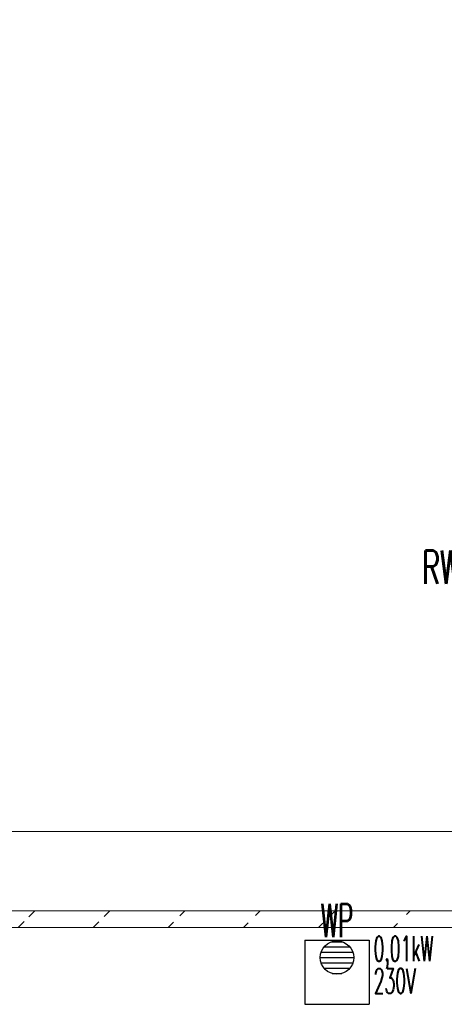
# Model space of a CAD drawing. Header units: millimetres. Extents: x -7955266 to 72030, y -46136 to 9299934.
# Tile 69 of 203: x -5171031 to -5168493, y 6615075 to 6620967. Entities that reach past the tile are written whole.
import ezdxf
from ezdxf.enums import TextEntityAlignment as Align

# ---------------------------------------------------------------- set-up
doc = ezdxf.new("R2010")
doc.units = ezdxf.units.MM
doc.header["$LTSCALE"] = 10
for name, color, linetype, lineweight in [('!XREF', 8, 'Continuous', 5), ('BMS_urzadzenia_nr_obw_magistrala', 140, 'Continuous', 13), ('BMS_urzadzenia_WE_WY', 30, 'Continuous', 20), ('IE_ATRYBUTY_ BLOCK_1', 7, 'Continuous', 25), ('IE_ATRYBUTY_ BLOCK_2', 7, 'Continuous', 18), ('IE_trasy kablowe', 6, 'Continuous', 18), ('IE_urzadzenia', 30, 'Continuous', 25), ('IE_urzadzenia_nr_obw', 94, 'Continuous', 20), ('XREF_E_PRZ24002_rzut dachu$0$0-DACH-ISTN', 8, 'Continuous', 5), ('XREF_E_PRZ24002_rzut dachu$0$DO-HALA-WYMIAR', 8, 'Continuous', 5)]:
    doc.layers.add(name, color=color, linetype=linetype, lineweight=lineweight)
doc.styles.add('ROMANS', font='romans.shx', dxfattribs={"width": 0.8})
doc.styles.add('XREF_E_PRZ24002_rzut dachu$0$CP_ATTR', font='ROMANS.SHX')
doc.styles.add('XREF_E_PRZ24002_rzut dachu$0$ROMANS', font='romans.shx', dxfattribs={"width": 0.8})
doc.dimstyles.new('XREF_E_PRZ24002_rzut dachu$0$STANDARD', dxfattribs={"dimscale": 1.4, "dimtxt": 21, "dimasz": 0.5, "dimexe": 0.2, "dimexo": 0.1, "dimgap": 6, "dimtad": 1, "dimdec": 1, "dimrnd": 0.5, "dimzin": 12, "dimdsep": 46, "dimtxsty": 'XREF_E_PRZ24002_rzut dachu$0$ROMANS', "dimblk1": 'XREF_E_PRZ24002_rzut dachu$0$Q', "dimblk2": 'XREF_E_PRZ24002_rzut dachu$0$Q', "dimsah": 1, "dimcen": 0.5, "dimse1": 1, "dimse2": 1, "dimclrd": 8, "dimclre": 8, "dimclrt": 7, "dimadec": 0, "dimazin": 0, "dimtfac": 1, "dimtdec": 1, "dimtix": 1, "dimtmove": 2, "dimatfit": 3, "dimldrblk": 'XREF_E_PRZ24002_rzut dachu$0$Q', "dimfxl": 1, "dimtolj": 1, "dimtzin": 12, "dimarcsym": 0})

# ---------------------------------------------------------------- blocks, each defined once
blk = doc.blocks.new('XREF_E_PRZ24002_rzut dachu$0$Q')
for p, q in [((0, 20), (0, -20)), ((10.61, 10.61), (-10.61, -10.61))]:
    blk.add_line(p, q)
blk = doc.blocks.new('*D287')
at = {"layer": 'XREF_E_PRZ24002_rzut dachu$0$DO-HALA-WYMIAR', "color": 8, "lineweight": -2, "transparency": 16777216}
blk.add_line((-268531.68, 266529.49), (-276811.68, 266529.49), dxfattribs=at)
at = {"layer": 'XREF_E_PRZ24002_rzut dachu$0$DO-HALA-WYMIAR', "color": 8, "linetype": 'ByBlock', "lineweight": -2, "transparency": 16777216, "rotation": 180}
blk.add_blockref('XREF_E_PRZ24002_rzut dachu$0$Q', (-276812.68, 266529.49), dxfattribs=at)
at = {"layer": 'XREF_E_PRZ24002_rzut dachu$0$DO-HALA-WYMIAR', "color": 8, "linetype": 'ByBlock', "lineweight": -2, "transparency": 16777216}
blk.add_blockref('XREF_E_PRZ24002_rzut dachu$0$Q', (-268530.68, 266529.49), dxfattribs=at)
at = {"layer": 'XREF_E_PRZ24002_rzut dachu$0$DO-HALA-WYMIAR', "color": 7, "transparency": 16777216, "insert": (-272549.58, 266562.49), "char_height": 42, "attachment_point": 5, "style": 'XREF_E_PRZ24002_rzut dachu$0$ROMANS'}
blk.add_mtext('\\A1;8282', dxfattribs=at)
blk = doc.blocks.new('urzadzenie_wpust dachowy')
h = blk.add_hatch()
h.set_pattern_fill('ANSI31', color=256, scale=10, angle=315, style=0)
h.set_pattern_definition([(0, (3e-14, -297.45), (1e-14, 31.75), [])])
edge = h.paths.add_edge_path()
edge.add_arc((-0.6, -104.3), 100, 0, 360)
for p, q in [((-191.9, 0), (191.9, 0)), ((-191.9, 0), (-191.9, -384)), ((191.9, 0), (191.9, -384)), ((-191.9, -384), (191.9, -384))]:
    blk.add_line(p, q)
blk.add_circle((-0.6, -104.3), 100)
at = {"layer": 'BMS_urzadzenia_nr_obw_magistrala', "style": 'ROMANS', "width": 0.5, "flags": 8}
blk.add_attdef('ADR_BMS', (238.6, -152.5), '', height=150, dxfattribs=at)
at = {"layer": 'BMS_urzadzenia_WE_WY', "style": 'ROMANS', "width": 0.5, "flags": 8}
blk.add_attdef('BMS_WE_WY', (238.6, -357.6), '', height=150, dxfattribs=at)
at = {"layer": 'IE_ATRYBUTY_ BLOCK_1', "style": 'ROMANS', "width": 0.5, "flags": 8}
blk.add_attdef('TYP', text='', height=200, dxfattribs=at).set_placement((-0.6, 17.8), align=Align.CENTER)
at = {"layer": 'IE_ATRYBUTY_ BLOCK_2', "style": 'ROMANS', "width": 0.5, "flags": 8}
for tag, p in [('OPIS1', (-0.6, -365.8)), ('OPIS2', (-0.6, -758.8))]:
    blk.add_attdef(tag, text='', height=150, dxfattribs=at).set_placement(p, align=Align.CENTER)
at = {"layer": 'IE_urzadzenia_nr_obw', "style": 'ROMANS', "width": 0.5, "flags": 8}
blk.add_attdef('NR_OBW', text='', height=150, dxfattribs=at).set_placement((-0.6, -570), align=Align.CENTER)
blk = doc.blocks.new('XREF_E_PRZ24002_rzut dachu')
at = {"layer": 'XREF_E_PRZ24002_rzut dachu$0$0-DACH-ISTN', "linetype": 'ByBlock', "style": 'XREF_E_PRZ24002_rzut dachu$0$CP_ATTR', "flags": 9}
for tag, p, height, width in [('NAME', (-279644.05, 267204.19), 0.01, 3.078589), ('PRODUCER', (-279644.05, 267204.19), 0.01, 3.078589), ('PRODUCT-TYPE', (-279644.05, 267204.19), 0.01, 3.078589), ('ARTICLE', (-279644.05, 267204.19), 0.01, 3.078589), ('FLOW', (-279644.05, 267204.19), 0.01, 3.078589), ('OTHER', (-279644.05, 267204.19), 0.01, 3.078589), ('NAME', (-279398.18, 267206.19), 0.01, 2.430116), ('PRODUCER', (-279398.18, 267206.19), 0.01, 2.430116), ('PRODUCT-TYPE', (-279398.18, 267206.19), 0.01, 2.430116), ('ARTICLE', (-279398.18, 267206.19), 0.01, 2.430116), ('FLOW', (-279398.18, 267206.19), 0.01, 2.430116), ('OTHER', (-279398.18, 267206.19), 0.01, 2.430116), ('NAME', (-279880.82, 267079.33), 0.01, 0.520644), ('PRODUCER', (-279880.82, 267079.33), 0.01, 0.520644), ('PRODUCT-TYPE', (-279880.82, 267079.33), 0.01, 0.520644), ('ARTICLE', (-279880.82, 267079.33), 0.01, 0.520644), ('FLOW', (-279880.82, 267079.33), 0.01, 0.520644), ('OTHER', (-279880.82, 267079.33), 0.01, 0.520644), ('NAME', (-279828.75, 267079.33), 0.0001, 1), ('PRODUCER', (-279828.75, 267079.33), 0.0001, 1), ('PRODUCT-TYPE', (-279828.75, 267079.33), 0.0001, 1), ('ARTICLE', (-279828.75, 267079.33), 0.0001, 1), ('FLOW', (-279828.75, 267079.33), 0.0001, 1), ('OTHER', (-279828.75, 267079.33), 0.0001, 1), ('NAME', (-279558.18, 266590.11), 0.0001, 1), ('PRODUCER', (-279558.18, 266590.11), 0.0001, 1), ('PRODUCT-TYPE', (-279558.18, 266590.11), 0.0001, 1), ('ARTICLE', (-279558.18, 266590.11), 0.0001, 1), ('FLOW', (-279558.18, 266590.11), 0.0001, 1), ('OTHER', (-279558.18, 266590.11), 0.0001, 1), ('NAME', (-280739.27, 251288.91), 0.0001, 1), ('PRODUCER', (-280739.27, 251288.91), 0.0001, 1), ('PRODUCT-TYPE', (-280739.27, 251288.91), 0.0001, 1), ('ARTICLE', (-280739.27, 251288.91), 0.0001, 1), ('FLOW', (-280739.27, 251288.91), 0.0001, 1), ('OTHER', (-280739.27, 251288.91), 0.0001, 1), ('NAME', (-280605.65, 251288.91), 0.0001, 1), ('PRODUCER', (-280605.65, 251288.91), 0.0001, 1), ('PRODUCT-TYPE', (-280605.65, 251288.91), 0.0001, 1), ('ARTICLE', (-280605.65, 251288.91), 0.0001, 1), ('FLOW', (-280605.65, 251288.91), 0.0001, 1), ('OTHER', (-280605.65, 251288.91), 0.0001, 1), ('NAME', (-279957.38, 251288.91), 0.0001, 1), ('PRODUCER', (-279957.38, 251288.91), 0.0001, 1), ('PRODUCT-TYPE', (-279957.38, 251288.91), 0.0001, 1), ('ARTICLE', (-279957.38, 251288.91), 0.0001, 1), ('FLOW', (-279957.38, 251288.91), 0.0001, 1), ('OTHER', (-279957.38, 251288.91), 0.0001, 1)]:
    blk.add_attdef(tag, p, '', height=height, dxfattribs=dict(at, width=width))
for tag, p, height, rotation, width in [('PRODUCT-TYPE', (-279196.19, 267204.19), 0.0001, 180, 1), ('NAME', (-279196.19, 267204.19), 0.0001, 180, 1), ('PRODUCER', (-279196.19, 267204.19), 0.0001, 180, 1), ('ARTICLE', (-279196.19, 267204.19), 0.0001, 180, 1), ('FLOW', (-279196.19, 267204.19), 0.0001, 180, 1), ('OTHER', (-279196.19, 267204.19), 0.0001, 180, 1), ('PRODUCT-TYPE', (-279109.07, 267204.19), 0.015, 180, 0.580797), ('PRODUCER', (-279109.07, 267204.19), 0.015, 180, 0.580797), ('ARTICLE', (-279109.07, 267204.19), 0.015, 180, 0.580797), ('NAME', (-279109.07, 267204.19), 0.015, 180, 0.580797), ('FLOW', (-279109.07, 267204.19), 0.015, 180, 0.580797), ('OTHER', (-279109.07, 267204.19), 0.015, 180, 0.580797), ('NAME', (-279015.17, 267206.19), 0.0001, 180, 1), ('PRODUCER', (-279015.17, 267206.19), 0.0001, 180, 1), ('PRODUCT-TYPE', (-279015.17, 267206.19), 0.0001, 180, 1), ('ARTICLE', (-279015.17, 267206.19), 0.0001, 180, 1), ('FLOW', (-279015.17, 267206.19), 0.0001, 180, 1), ('OTHER', (-279015.17, 267206.19), 0.0001, 180, 1), ('PRODUCT-TYPE', (-278926.22, 267206.19), 0.015, 180, 0.592965), ('PRODUCER', (-278926.22, 267206.19), 0.015, 180, 0.592965), ('ARTICLE', (-278926.22, 267206.19), 0.015, 180, 0.592965), ('NAME', (-278926.22, 267206.19), 0.015, 180, 0.592965), ('FLOW', (-278926.22, 267206.19), 0.015, 180, 0.592965), ('OTHER', (-278926.22, 267206.19), 0.015, 180, 0.592965), ('NAME', (-281343.26, 251313.16), 0.0001, 180, 1), ('PRODUCER', (-281343.26, 251313.16), 0.0001, 180, 1), ('PRODUCT-TYPE', (-281343.26, 251313.16), 0.0001, 180, 1), ('ARTICLE', (-281343.26, 251313.16), 0.0001, 180, 1), ('FLOW', (-281343.26, 251313.16), 0.0001, 180, 1), ('OTHER', (-281343.26, 251313.16), 0.0001, 180, 1), ('NAME', (-281440.06, 251297.51), 0.0001, 135, 1), ('PRODUCER', (-281440.06, 251297.51), 0.0001, 135, 1), ('PRODUCT-TYPE', (-281440.06, 251297.51), 0.0001, 135, 1), ('ARTICLE', (-281440.06, 251297.51), 0.0001, 135, 1), ('FLOW', (-281440.06, 251297.51), 0.0001, 135, 1), ('OTHER', (-281440.06, 251297.51), 0.0001, 135, 1), ('NAME', (-281127.88, 251288.91), 0.0001, 180, 1), ('PRODUCER', (-281127.88, 251288.91), 0.0001, 180, 1), ('PRODUCT-TYPE', (-281127.88, 251288.91), 0.0001, 180, 1), ('ARTICLE', (-281127.88, 251288.91), 0.0001, 180, 1), ('FLOW', (-281127.88, 251288.91), 0.0001, 180, 1), ('OTHER', (-281127.88, 251288.91), 0.0001, 180, 1), ('NAME', (-281411.29, 251268.73), 0.0001, 315, 1), ('PRODUCER', (-281411.29, 251268.73), 0.0001, 315, 1), ('PRODUCT-TYPE', (-281411.29, 251268.73), 0.0001, 315, 1), ('ARTICLE', (-281411.29, 251268.73), 0.0001, 315, 1), ('FLOW', (-281411.29, 251268.73), 0.0001, 315, 1), ('OTHER', (-281411.29, 251268.73), 0.0001, 315, 1)]:
    blk.add_attdef(tag, p, '', height=height, rotation=rotation, dxfattribs=dict(at, width=width))
at = {"layer": 'XREF_E_PRZ24002_rzut dachu$0$0-DACH-ISTN', "linetype": 'ByBlock', "style": 'XREF_E_PRZ24002_rzut dachu$0$CP_ATTR', "text_generation_flag": 4, "width": 1, "flags": 9}
for tag, p, rotation in [('NAME', (-279463.18, 267141.19), 90), ('PRODUCER', (-279463.18, 267141.19), 90), ('PRODUCT-TYPE', (-279463.18, 267141.19), 90), ('ARTICLE', (-279463.18, 267141.19), 90), ('FLOW', (-279463.18, 267141.19), 90), ('OTHER', (-279463.18, 267141.19), 90), ('NAME', (-281127.88, 251288.91), 180), ('PRODUCER', (-281127.88, 251288.91), 180), ('PRODUCT-TYPE', (-281127.88, 251288.91), 180), ('ARTICLE', (-281127.88, 251288.91), 180), ('FLOW', (-281127.88, 251288.91), 180), ('OTHER', (-281127.88, 251288.91), 180)]:
    blk.add_attdef(tag, p, '', height=0.0001, rotation=rotation, dxfattribs=at)
at = {"layer": 'XREF_E_PRZ24002_rzut dachu$0$0-DACH-ISTN', "linetype": 'ByBlock', "style": 'XREF_E_PRZ24002_rzut dachu$0$CP_ATTR', "flags": 9}
for tag, p, height, rotation in [('PRODUCT-TYPE', (-279586.68, 266526.19), 0.0025, 180), ('PRODUCER', (-279586.68, 266526.19), 0.0025, 180), ('ARTICLE', (-279586.68, 266526.19), 0.0025, 180), ('NAME', (-279586.68, 266526.19), 0.0025, 180), ('FLOW', (-279586.68, 266526.19), 0.0025, 180), ('OTHER', (-279586.68, 266526.19), 0.0025, 180), ('NAME', (-281440.06, 251297.51), 0.0001, 315), ('PRODUCER', (-281440.06, 251297.51), 0.0001, 315), ('PRODUCT-TYPE', (-281440.06, 251297.51), 0.0001, 315), ('ARTICLE', (-281440.06, 251297.51), 0.0001, 315), ('FLOW', (-281440.06, 251297.51), 0.0001, 315), ('OTHER', (-281440.06, 251297.51), 0.0001, 315), ('NAME', (-281117.1, 251288.91), 0.0001, 180), ('PRODUCER', (-281117.1, 251288.91), 0.0001, 180), ('PRODUCT-TYPE', (-281117.1, 251288.91), 0.0001, 180), ('ARTICLE', (-281117.1, 251288.91), 0.0001, 180), ('FLOW', (-281117.1, 251288.91), 0.0001, 180), ('OTHER', (-281117.1, 251288.91), 0.0001, 180), ('NAME', (-280739.27, 251288.91), 0.0001, 180), ('PRODUCER', (-280739.27, 251288.91), 0.0001, 180), ('PRODUCT-TYPE', (-280739.27, 251288.91), 0.0001, 180), ('ARTICLE', (-280739.27, 251288.91), 0.0001, 180), ('FLOW', (-280739.27, 251288.91), 0.0001, 180), ('OTHER', (-280739.27, 251288.91), 0.0001, 180), ('NAME', (-279957.38, 251288.91), 0.0001, 180), ('PRODUCER', (-279957.38, 251288.91), 0.0001, 180), ('PRODUCT-TYPE', (-279957.38, 251288.91), 0.0001, 180), ('ARTICLE', (-279957.38, 251288.91), 0.0001, 180), ('FLOW', (-279957.38, 251288.91), 0.0001, 180), ('OTHER', (-279957.38, 251288.91), 0.0001, 180)]:
    blk.add_attdef(tag, p, '', height=height, rotation=rotation, dxfattribs=at)
at = {"layer": 'XREF_E_PRZ24002_rzut dachu$0$0-DACH-ISTN', "linetype": 'ByBlock', "style": 'XREF_E_PRZ24002_rzut dachu$0$CP_ATTR'}
for tag, p, height, flags in [('GROUP', (-281520.03, 251451.25), 0.00005, 1), ('NUMBER', (-281520.03, 251451.25), 0.00005, 1), ('PRODUCER', (-281520.03, 251451.25), 0.00005, 1), ('ARTICLE', (-281520.03, 251451.25), 0.00005, 1), ('PRODUCT-TYPE', (-281520.03, 251451.25), 0.00005, 1), ('ORDER-NO', (-281520.03, 251451.25), 0.00005, 1), ('CHARACTER', (-281520.03, 251451.25), 0.00005, 1), ('DN', (-281520.03, 251451.25), 0.00005, 1), ('NAME', (-281520.03, 251451.25), 0.00005, 1), ('TEMPERATURE', (-281520.03, 251451.25), 0.00005, 1), ('FLOW', (-281520.03, 251451.25), 0.00005, 1), ('POWER', (-281520.03, 251451.25), 0.00005, 1), ('VOLTAGE', (-281520.03, 251451.25), 0.00005, 1), ('WEIGHT', (-281520.03, 251451.25), 0.00005, 1), ('PN', (-281520.03, 251451.25), 0.00005, 1), ('H', (-281520.03, 251451.25), 0.00005, 1), ('VAL', (-281520.03, 251451.25), 0.00005, 1), ('NAME', (-281343.26, 251313.16), 0.0001, 9), ('PRODUCER', (-281343.26, 251313.16), 0.0001, 9), ('PRODUCT-TYPE', (-281343.26, 251313.16), 0.0001, 9), ('ARTICLE', (-281343.26, 251313.16), 0.0001, 9), ('FLOW', (-281343.26, 251313.16), 0.0001, 9), ('OTHER', (-281343.26, 251313.16), 0.0001, 9), ('NAME', (-281127.88, 251288.91), 0.0001, 9), ('PRODUCER', (-281127.88, 251288.91), 0.0001, 9), ('PRODUCT-TYPE', (-281127.88, 251288.91), 0.0001, 9), ('ARTICLE', (-281127.88, 251288.91), 0.0001, 9), ('FLOW', (-281127.88, 251288.91), 0.0001, 9), ('OTHER', (-281127.88, 251288.91), 0.0001, 9), ('NAME', (-280750.05, 251288.91), 0.0001, 9), ('PRODUCER', (-280750.05, 251288.91), 0.0001, 9), ('PRODUCT-TYPE', (-280750.05, 251288.91), 0.0001, 9), ('ARTICLE', (-280750.05, 251288.91), 0.0001, 9), ('FLOW', (-280750.05, 251288.91), 0.0001, 9), ('OTHER', (-280750.05, 251288.91), 0.0001, 9), ('NAME', (-280647.27, 251288.91), 0.0001, 9), ('PRODUCER', (-280647.27, 251288.91), 0.0001, 9), ('PRODUCT-TYPE', (-280647.27, 251288.91), 0.0001, 9), ('ARTICLE', (-280647.27, 251288.91), 0.0001, 9), ('FLOW', (-280647.27, 251288.91), 0.0001, 9), ('OTHER', (-280647.27, 251288.91), 0.0001, 9), ('NAME', (-281393.61, 251261.41), 0.0001, 9), ('PRODUCER', (-281393.61, 251261.41), 0.0001, 9), ('PRODUCT-TYPE', (-281393.61, 251261.41), 0.0001, 9), ('ARTICLE', (-281393.61, 251261.41), 0.0001, 9), ('FLOW', (-281393.61, 251261.41), 0.0001, 9), ('OTHER', (-281393.61, 251261.41), 0.0001, 9), ('GROUP', (-281345.5, 250753.98), 0.00005, 1), ('NUMBER', (-281345.5, 250753.98), 0.00005, 1), ('PRODUCER', (-281345.5, 250753.98), 0.00005, 1), ('ARTICLE', (-281345.5, 250753.98), 0.00005, 1), ('PRODUCT-TYPE', (-281345.5, 250753.98), 0.00005, 1), ('ORDER-NO', (-281345.5, 250753.98), 0.00005, 1), ('CHARACTER', (-281345.5, 250753.98), 0.00005, 1), ('DN', (-281345.5, 250753.98), 0.00005, 1), ('NAME', (-281345.5, 250753.98), 0.00005, 1), ('TEMPERATURE', (-281345.5, 250753.98), 0.00005, 1), ('FLOW', (-281345.5, 250753.98), 0.00005, 1), ('POWER', (-281345.5, 250753.98), 0.00005, 1), ('VOLTAGE', (-281345.5, 250753.98), 0.00005, 1), ('WEIGHT', (-281345.5, 250753.98), 0.00005, 1), ('PN', (-281345.5, 250753.98), 0.00005, 1), ('H', (-281345.5, 250753.98), 0.00005, 1), ('VAL', (-281345.5, 250753.98), 0.00005, 1)]:
    blk.add_attdef(tag, p, '', height=height, dxfattribs=dict(at, flags=flags))
at = {"layer": 'XREF_E_PRZ24002_rzut dachu$0$0-DACH-ISTN', "linetype": 'ByBlock', "style": 'XREF_E_PRZ24002_rzut dachu$0$CP_ATTR', "text_generation_flag": 4, "width": 1, "flags": 9}
for tag in ['NAME', 'PRODUCER', 'PRODUCT-TYPE', 'ARTICLE', 'FLOW', 'OTHER']:
    blk.add_attdef(tag, (-280739.27, 251288.91), '', height=0.0001, dxfattribs=at)
at = {"layer": 'XREF_E_PRZ24002_rzut dachu$0$0-DACH-ISTN', "linetype": 'ByBlock', "style": 'XREF_E_PRZ24002_rzut dachu$0$CP_ATTR', "flags": 9}
for tag, p in [('GROUP', (-280584.33, 251288.18)), ('ARTICLE', (-280584.33, 251288.17)), ('PRODUCT-TYPE', (-280584.33, 251288.17)), ('ORDER-NO', (-280584.33, 251288.16)), ('PRODUCER', (-280584.33, 251288.16)), ('NAME', (-280584.32, 251288.18)), ('NUMBER', (-280584.33, 251288.18)), ('TEMPERATURE', (-280584.31, 251288.18)), ('FLOW', (-280584.31, 251288.18)), ('CHARACTER', (-280584.31, 251288.17)), ('POWER', (-280584.31, 251288.16)), ('VOLTAGE', (-280584.31, 251288.16)), ('PN', (-280584.3, 251288.18)), ('OTHER', (-280584.3, 251288.18)), ('DN', (-280584.3, 251288.17))]:
    blk.add_attdef(tag, text='', height=0.002, dxfattribs=at).set_placement(p, align=Align.MIDDLE_LEFT)
at = {"layer": 'XREF_E_PRZ24002_rzut dachu$0$0-DACH-ISTN', "linetype": 'ByBlock', "style": 'XREF_E_PRZ24002_rzut dachu$0$CP_ATTR', "width": 1, "flags": 9}
for tag, height, p in [('GROUP', 0.00158, (-279928.78, 251288.33)), ('ARTICLE', 0.00158, (-279928.78, 251288.33)), ('PRODUCT-TYPE', 0.00158, (-279928.78, 251288.33)), ('ORDER-NO', 0.00157, (-279928.78, 251288.32)), ('PRODUCER', 0.00158, (-279928.78, 251288.32)), ('NAME', 0.00158, (-279928.77, 251288.34)), ('NUMBER', 0.00158, (-279928.78, 251288.34)), ('TEMPERATURE', 0.00158, (-279928.77, 251288.34)), ('OTHER', 0.00158, (-279928.76, 251288.34)), ('CHARACTER', 0.00158, (-279928.76, 251288.33)), ('FLOW', 0.00158, (-279928.76, 251288.33)), ('POWER', 0.00158, (-279928.76, 251288.32)), ('VOLTAGE', 0.00158, (-279928.76, 251288.32)), ('DN', 0.00158, (-279928.75, 251288.33)), ('PN', 0.00158, (-279928.75, 251288.33))]:
    blk.add_attdef(tag, text='', height=height, dxfattribs=at).set_placement(p, align=Align.MIDDLE_LEFT)
at = {"layer": 'XREF_E_PRZ24002_rzut dachu$0$DO-HALA-WYMIAR'}
dim = blk.add_linear_dim(base=(-276812.68, 266529.49), p1=(-268530.68, 266454.62, 0), p2=(-276812.68, 266454.62, 0), dimstyle='XREF_E_PRZ24002_rzut dachu$0$STANDARD', override={"dimscale": 2}, dxfattribs=at)
dim.commit()
dim.dimension.update_dxf_attribs({"geometry": '*D287', "text_midpoint": (-272549.58, 266562.49), "dimtype": 160})

msp = doc.modelspace()

# ---------------------------------------------------------------- hatches: boundary and pattern name
at = {"layer": 'IE_trasy kablowe'}
h = msp.add_hatch(dxfattribs=at)
h.set_pattern_fill('ANSI31', color=256, scale=100, angle=180, style=0)
h.set_pattern_definition([(225, (-5150261.63, 6610721.15), (224.5064, -224.5064), [])])
edge = h.paths.add_edge_path()
edge.add_line((-5164691.2, 6615635.2), (-5182093, 6615635.2))
edge.add_line((-5164691.2, 6615535.2), (-5182093, 6615535.2))

# ---------------------------------------------------------------- linework, layer by layer
for p, q in [((-5164691.2, 6615635.2), (-5182093, 6615635.2)), ((-5164691.2, 6615535.2), (-5182093, 6615535.2))]:
    msp.add_line(p, q, dxfattribs=at)

# ---------------------------------------------------------------- block references
at = {"layer": '!XREF', "xscale": 10, "yscale": 10, "zscale": 10}
msp.add_blockref('XREF_E_PRZ24002_rzut dachu', (-2416894, 3950814.3, 0), dxfattribs=at)
at = {"layer": 'IE_urzadzenia'}
ref = msp.add_blockref('urzadzenie_wpust dachowy', (-5169134, 6615459.4), dxfattribs=at)
ref.add_attrib('OPIS1', '0,01kW', dxfattribs={"layer": 'IE_ATRYBUTY_ BLOCK_2', "height": 150, "style": 'ROMANS', "width": 0.5, "flags": 8}).set_placement((-5168737.1, 6615332.9), align=Align.CENTER)
ref.add_attrib('OPIS2', '230V', dxfattribs={"layer": 'IE_ATRYBUTY_ BLOCK_2', "height": 150, "style": 'ROMANS', "width": 0.5, "flags": 8}).set_placement((-5168789.2, 6615140.4), align=Align.CENTER)
ref.add_attrib('TYP', 'WP', dxfattribs={"layer": 'IE_ATRYBUTY_ BLOCK_1', "height": 200, "style": 'ROMANS', "width": 0.5, "flags": 8}).set_placement((-5169134.6, 6615477.1), align=Align.CENTER)

# ---------------------------------------------------------------- texts
at = {"layer": 'IE_urzadzenia_nr_obw', "style": 'ROMANS', "width": 0.6}
msp.add_text('RWK/QKL13', height=200, dxfattribs=at).set_placement((-5168626.1, 6617590.6, 0))

doc.saveas('drawing.dxf')
